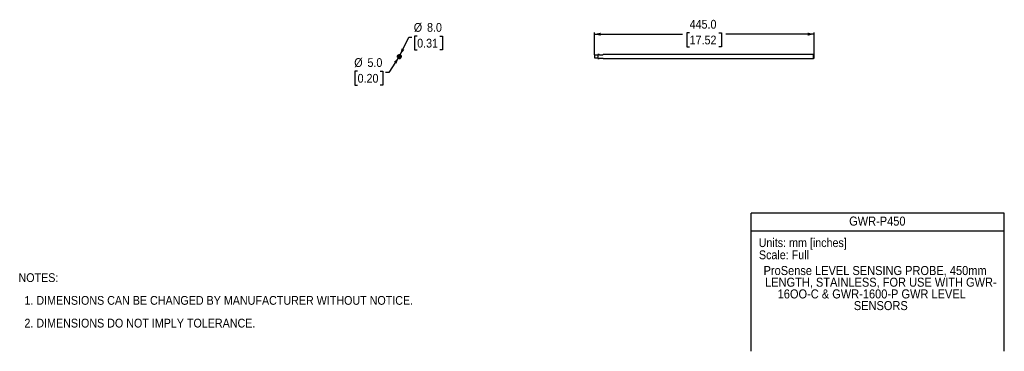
# Model space of a CAD drawing. Header units: millimetres. Extents: x 37 to 2032, y 0 to 671.
import ezdxf
from ezdxf.enums import TextEntityAlignment as Align

# ---------------------------------------------------------------- set-up
doc = ezdxf.new("R2010")
doc.units = ezdxf.units.MM
for name, pattern in [('SLD-Center', [111.76, 50.8, -20.32, 20.32, -20.32]), ('SLD-Dashed', [45.72, 30.48, -15.24]), ('SLD-Solid', [0])]:
    doc.linetypes.add(name, pattern=pattern)
doc.layers.add('CENTER', color=40, linetype='SLD-Center')
doc.layers.add('HIDDEN', color=102, linetype='SLD-Dashed')
doc.layers.add('DIMENSIONS', color=140, linetype='SLD-Solid', lineweight=25)
doc.layers.add('TEXT', color=140, linetype='SLD-Solid', lineweight=25)
doc.layers.add('SLD-DEFPOINTS', color=7, linetype='Continuous', plot=False)
doc.layers.get('SLD-DEFPOINTS').off()
doc.styles.add('SLDTEXTSTYLE0', font='GOTHIC.TTF', dxfattribs={"width": 0.913})
doc.dimstyles.new('SLDDIMSTYLE0', dxfattribs={"dimtxt": 17.78, "dimasz": 12.7, "dimexe": 0, "dimexo": 0.0625, "dimgap": 4.445, "dimtad": 0, "dimtih": 1, "dimtoh": 1, "dimdec": 1, "dimrnd": 1e-09, "dimzin": 4, "dimdsep": 46, "dimtxsty": 'SLDTEXTSTYLE0', "dimsah": 1, "dimcen": 0, "dimadec": 0, "dimazin": 1, "dimtfac": 1, "dimtdec": 1, "dimtofl": 0, "dimtmove": 0, "dimatfit": 3, "dimfxl": 0, "dimfrac": 2, "dimtolj": 1, "dimtzin": 12, "dimarcsym": 0})
doc.dimstyles.new('SLDDIMSTYLE1', dxfattribs={"dimtxt": 17.78, "dimasz": 12.7, "dimexe": 0, "dimexo": 0.0625, "dimgap": 4.445, "dimtad": 0, "dimtih": 1, "dimtoh": 1, "dimdec": 1, "dimrnd": 1e-09, "dimzin": 4, "dimdsep": 46, "dimtxsty": 'SLDTEXTSTYLE0', "dimsah": 1, "dimcen": 0.09, "dimadec": 0, "dimazin": 1, "dimtfac": 1, "dimtdec": 1, "dimtofl": 0, "dimtmove": 0, "dimatfit": 3, "dimfxl": 0, "dimfrac": 2, "dimtolj": 1, "dimtzin": 12, "dimarcsym": 0})

# ---------------------------------------------------------------- blocks, each defined once
blk = doc.blocks.new('Block1')
at = {"color": 140, "linetype": 'SLD-Solid', "lineweight": 18}
blk.add_line((2032, 0), (1519.4, 0), dxfattribs=at)
at = {"layer": 'TEXT'}
for p, q in [((2032, 279.4), (1519.4, 279.4)), ((1519.4, 0), (1519.4, 279.4)), ((2032, 0), (2032, 279.4)), ((1519.4, 243.8), (2032, 243.8))]:
    blk.add_line(p, q, dxfattribs=at)
at = {"layer": 'TEXT', "char_height": 17.78, "attachment_point": 1, "style": 'SLDTEXTSTYLE0'}
for s, insert in [('Units: mm [inches]', (1534.3, 228.6)), ('Scale: Full', (1534.8, 204))]:
    blk.add_mtext(s, dxfattribs=dict(at, insert=insert))
at = {"layer": 'TEXT', "color": 140, "style": 'SLDTEXTSTYLE0', "width": 0.913}
for tag, p in [('AUTOATTR1', (1717.6, 248.7)), ('AUTOATTR0_0', (1544.2, 148.7)), ('AUTOATTR0_1', (1547.3, 125.1)), ('AUTOATTR0_2', (1572.8, 101.4)), ('AUTOATTR0_3', (1727.1, 77.8))]:
    blk.add_attdef(tag, text='', height=18.3, dxfattribs=at).set_placement(p, align=Align.BOTTOM_LEFT)
blk = doc.blocks.new('SW_NOTE_0')
at = {"layer": 'TEXT', "color": 0, "char_height": 17.78, "attachment_point": 1, "style": 'SLDTEXTSTYLE0'}
for s, insert in [('NOTES:', (0, 22.7)), ('  1. DIMENSIONS CAN BE CHANGED BY MANUFACTURER WITHOUT NOTICE.', (0, -23.3)), ('  2. DIMENSIONS DO NOT IMPLY TOLERANCE.', (0, -69.3))]:
    blk.add_mtext(s, dxfattribs=dict(at, insert=insert))
blk = doc.blocks.new('_D')
at = {"layer": 'DIMENSIONS'}
for p, q in [((808, 599.8), (825.1, 635.1)), ((825.1, 635.1), (831.5, 635.1)), ((842.3, 637.7), (836.9, 637.7)), ((836.9, 637.7), (836.9, 609.5)), ((888.3, 637.7), (893.7, 637.7)), ((893.7, 637.7), (893.7, 609.5)), ((836.9, 609.5), (842.3, 609.5)), ((893.7, 609.5), (888.3, 609.5))]:
    blk.add_line(p, q, dxfattribs=at)
blk.add_solid([(808, 599.8), (816.4, 609.8), (810.7, 612.6)], dxfattribs=at)
at = {"layer": 'DIMENSIONS', "char_height": 17.78, "attachment_point": 1, "style": 'SLDTEXTSTYLE0'}
for s, insert in [('%%c', (835.5, 664.1)), ('8.0', (862.3, 664.1)), ('0.31', (842.3, 632.2))]:
    blk.add_mtext(s, dxfattribs=dict(at, insert=insert))
blk = doc.blocks.new('_D_1')
at = {"layer": 'DIMENSIONS'}
for p, q in [((804.8, 594.1), (784.8, 564)), ((721.6, 566.6), (716.2, 566.6)), ((716.2, 566.6), (716.2, 538.4)), ((767.6, 566.6), (773, 566.6)), ((773, 566.6), (773, 538.4)), ((784.8, 564), (778.4, 564)), ((716.2, 538.4), (721.6, 538.4)), ((773, 538.4), (767.6, 538.4))]:
    blk.add_line(p, q, dxfattribs=at)
blk.add_solid([(804.8, 594.1), (795.2, 585.3), (800.4, 581.8)], dxfattribs=at)
at = {"layer": 'DIMENSIONS', "char_height": 17.78, "attachment_point": 1, "style": 'SLDTEXTSTYLE0'}
for s, insert in [('%%c', (714.8, 592.9)), ('5.0', (741.6, 592.9)), ('0.20', (721.6, 561.1))]:
    blk.add_mtext(s, dxfattribs=dict(at, insert=insert))
blk = doc.blocks.new('SW_CENTERMARKSYMBOL_0')
at = {"layer": 'CENTER', "color": 0}
for p, q in [((-2.54, 0), (-5.04, 0)), ((0, 0), (-2.54, 0)), ((0, 2.54), (0, 5.04)), ((0, 0), (0, 2.54)), ((0, 0), (0, -2.54)), ((0, 0), (2.54, 0)), ((2.54, 0), (5.04, 0)), ((0, -2.54), (0, -5.04))]:
    blk.add_line(p, q, dxfattribs=at)
blk = doc.blocks.new('_D_2')
at = {"layer": 'DIMENSIONS'}
for p, q in [((1201.5, 599.5), (1201.5, 644.6)), ((1201.5, 641.5), (1380, 641.5)), ((1394.4, 644.1), (1389, 644.1)), ((1389, 644.1), (1389, 615.8)), ((1453.6, 644.1), (1459, 644.1)), ((1459, 644.1), (1459, 615.8)), ((1646.5, 641.5), (1468, 641.5)), ((1646.5, 600.5), (1646.5, 644.6)), ((1389, 615.8), (1394.4, 615.8)), ((1459, 615.8), (1453.6, 615.8))]:
    blk.add_line(p, q, dxfattribs=at)
for points in [[(1201.5, 641.5), (1214.2, 638.3), (1214.2, 644.6)], [(1646.5, 641.5), (1633.8, 644.6), (1633.8, 638.3)]]:
    blk.add_solid(points, dxfattribs=at)
at = {"layer": 'DIMENSIONS', "char_height": 17.78, "attachment_point": 1, "style": 'SLDTEXTSTYLE0'}
for s, insert in [('445.0', (1394.4, 670.4)), ('17.52', (1394.4, 638.6))]:
    blk.add_mtext(s, dxfattribs=dict(at, insert=insert))

msp = doc.modelspace()

# ---------------------------------------------------------------- linework, layer by layer
for p, q in [((1201.94, 598.71), (1201.49, 598.26)), ((1208.04, 598.71), (1201.94, 598.71)), ((1201.94, 598.71), (1201.94, 593.71)), ((1208.49, 598.26), (1208.04, 598.71)), ((1208.04, 598.71), (1208.04, 593.71)), ((1210.78, 600.21), (1208.49, 600.21)), ((1208.49, 600.21), (1208.49, 592.21)), ((1217.49, 599.21), (1212.49, 599.21)), ((1645.49, 600.21), (1219.21, 600.21)), ((1646.49, 599.21), (1645.49, 600.21)), ((1645.49, 592.21), (1645.49, 600.21)), ((1646.49, 593.21), (1646.49, 599.21)), ((1201.49, 598.26), (1201.49, 594.16)), ((1201.49, 594.16), (1201.94, 593.71)), ((1201.94, 593.71), (1208.04, 593.71)), ((1208.04, 593.71), (1208.49, 594.16)), ((1208.49, 592.21), (1210.78, 592.21)), ((1212.49, 593.21), (1217.49, 593.21)), ((1219.21, 592.21), (1645.49, 592.21)), ((1645.49, 592.21), (1646.49, 593.21))]:
    msp.add_line(p, q)
for radius in [4, 2.5, 2.05]:
    msp.add_circle((806.21, 596.21), radius)
for points, knots in [([(1212.49, 599.21), (1212.33, 599.22), (1212.02, 599.24), (1211.6, 599.41), (1211.22, 599.65), (1210.91, 599.96), (1210.77, 600.19), (1210.78, 600.18), (1210.78, 600.18)], [0, 0, 0, 0, 0.1273031, 0.2543471, 0.3841158, 0.5766308, 0.8401572, 1, 1, 1, 1]), ([(1219.21, 600.18), (1219.21, 600.19), (1219.23, 600.22), (1219.1, 599.99), (1218.77, 599.65), (1218.36, 599.39), (1217.92, 599.23), (1217.61, 599.22), (1217.49, 599.21)], [0, 0, 0, 0, 0.1106144, 0.4204455, 0.6061422, 0.7550502, 0.9048976, 1, 1, 1, 1]), ([(1210.78, 592.24), (1210.77, 592.23), (1210.76, 592.2), (1210.89, 592.43), (1211.21, 592.77), (1211.62, 593.03), (1212.07, 593.19), (1212.37, 593.2), (1212.49, 593.21)], [0, 0, 0, 0, 0.1106144, 0.4204455, 0.6061422, 0.7550502, 0.9048976, 1, 1, 1, 1]), ([(1217.49, 593.21), (1217.65, 593.2), (1217.97, 593.18), (1218.39, 593.01), (1218.77, 592.77), (1219.07, 592.46), (1219.21, 592.23), (1219.21, 592.24), (1219.21, 592.24)], [0, 0, 0, 0, 0.1273031, 0.2543471, 0.3841158, 0.5766308, 0.8401572, 1, 1, 1, 1])]:
    msp.add_open_spline(points, degree=3, knots=knots)
at = {"layer": 'HIDDEN'}
for p, q in [((803.57, 599.21), (808.86, 599.21)), ((808.86, 593.21), (803.57, 593.21))]:
    msp.add_line(p, q, dxfattribs=at)
msp.add_circle((806.21, 596.21), 3, dxfattribs=at)

# ---------------------------------------------------------------- block references
at = {"layer": 'CENTER'}
msp.add_blockref('SW_CENTERMARKSYMBOL_0', (806.21, 596.21), dxfattribs=at)
at = {"layer": 'SLD-DEFPOINTS'}
msp.add_blockref('Block1', (0, 0), dxfattribs=at).add_auto_attribs({'AUTOATTR0_0': 'ProSense LEVEL SENSING PROBE, 450mm ', 'AUTOATTR0_1': 'LENGTH, STAINLESS, FOR USE WITH GWR-', 'AUTOATTR0_2': '16OO-C & GWR-1600-P GWR LEVEL ', 'AUTOATTR0_3': 'SENSORS', 'AUTOATTR1': 'GWR-P450'})
at = {"layer": 'TEXT'}
msp.add_blockref('SW_NOTE_0', (34.47, 135.15), dxfattribs=at)

# ---------------------------------------------------------------- dimensions: what is measured, and where the dimension line sits
at = {"layer": 'DIMENSIONS'}
for p1, p2, picture, middle in [((804.46, 592.61), (807.96, 599.81), '_D', (865.32, 635.13)), ((807.6, 598.29), (804.83, 594.13), '_D_1', (744.6, 563.97))]:
    dim = msp.add_diameter_dim_2p(p1=p1, p2=p2, dimstyle='SLDDIMSTYLE0', dxfattribs=at)
    dim.commit()
    dim.dimension.update_dxf_attribs({"geometry": picture, "text_midpoint": middle, "dimtype": 163})
dim = msp.add_linear_dim(base=(1646.49, 641.45), p1=(1201.49, 598.26), p2=(1646.49, 599.21), dimstyle='SLDDIMSTYLE1', dxfattribs=at)
dim.commit()
dim.dimension.update_dxf_attribs({"geometry": '_D_2', "text_midpoint": (1423.99, 641.45), "dimtype": 160})

doc.saveas('drawing.dxf')
